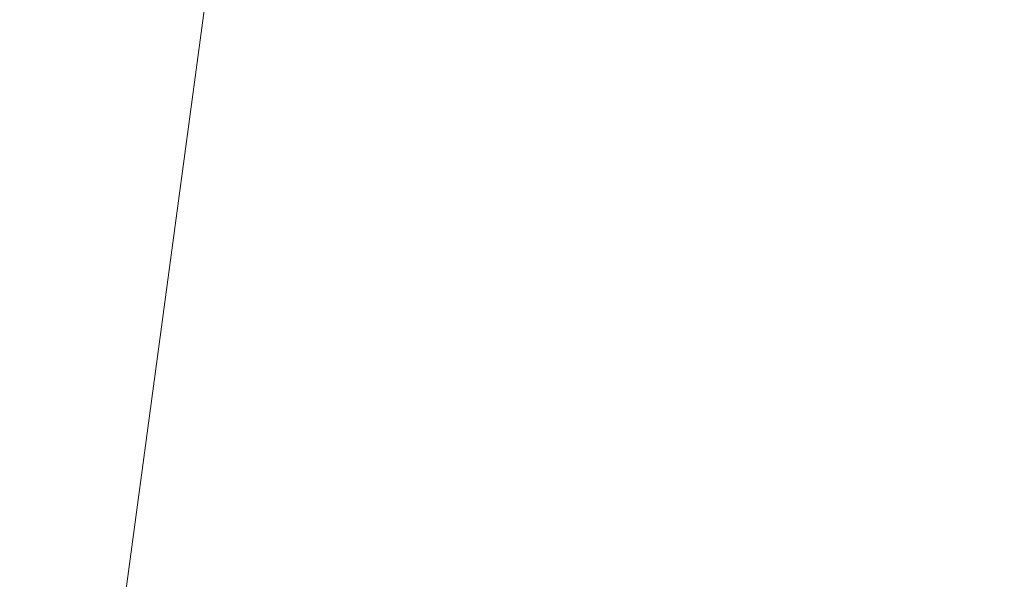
# Model space of a CAD drawing. Header units: metres. Extents: x 179483 to 180084, y 582739 to 582904.
# Tile 153 of 205: x 179823.752 to 179823.996, y 582801.168 to 582801.307. Entities that reach past the tile are written whole.
import ezdxf

# ---------------------------------------------------------------- set-up
doc = ezdxf.new("R2010")
doc.units = ezdxf.units.M
doc.layers.add('TA - NIET_INGEMETEN', color=4, linetype='CONTINUOUS', lineweight=18)
doc.layers.add('TA - VRIJGEGEVEN TOT 4M-MV', color=3, linetype='CONTINUOUS', lineweight=18)

msp = doc.modelspace()

# ---------------------------------------------------------------- hatches: boundary and pattern name
at = {"layer": 'TA - NIET_INGEMETEN'}
h = msp.add_hatch(dxfattribs=at)
h.set_pattern_fill('ANSI31', color=256, scale=0.3, angle=45, style=0)
h.paths.add_polyline_path([(179882.31231, 582795.41381), (179882.53685, 582797.01059), (179882.79012, 582797.10618), (179884.29586, 582797.18983), (179885.05909, 582802.85956), (179864.32009, 582805.53968), (179836.02506, 582808.69625), (179834.84656, 582808.84882), (179826.13803, 582809.7322), (179824.81282, 582808.8327), (179823.76251, 582801.04863), (179823.76741, 582801.04818), (179825.45665, 582800.17149), (179829.1428, 582799.17857), (179845.66831, 582797.66313), (179845.94992, 582797.63047), (179846.40483, 582797.59553), (179876.57072, 582794.54796), (179882.02786, 582794.40631)])

# ---------------------------------------------------------------- linework, layer by layer
at = {"layer": 'TA - NIET_INGEMETEN', "linetype": 'ByBlock'}
for points in [[(179882.79012, 582797.10618), (179882.7572, 582796.9896), (179882.53685, 582797.01059), (179882.31231, 582795.41381), (179882.02786, 582794.40631), (179876.57072, 582794.54796), (179846.40483, 582797.59553), (179845.94992, 582797.63047), (179845.66831, 582797.66313), (179829.1428, 582799.17857), (179825.45665, 582800.17149), (179823.76741, 582801.04818), (179823.76251, 582801.04863), (179824.81282, 582808.8327), (179826.13803, 582809.7322), (179834.84656, 582808.84882), (179836.02506, 582808.69625), (179864.32009, 582805.53968), (179885.05909, 582802.85956), (179884.29586, 582797.18983)], [(179882.7572, 582796.9896), (179882.79012, 582797.10618), (179884.29586, 582797.18983), (179885.05909, 582802.85956), (179864.32009, 582805.53968), (179836.02506, 582808.69625), (179834.84656, 582808.84882), (179826.13803, 582809.7322), (179824.81282, 582808.8327), (179823.76251, 582801.04863), (179823.76741, 582801.04818), (179825.45665, 582800.17149), (179829.1428, 582799.17857), (179845.66831, 582797.66313), (179845.94992, 582797.63047), (179846.40483, 582797.59553), (179876.57072, 582794.54796), (179882.02786, 582794.40631), (179882.31231, 582795.41381), (179882.53685, 582797.01059)]]:
    msp.add_lwpolyline(points, close=True, dxfattribs=at)
at = {"layer": 'TA - VRIJGEGEVEN TOT 4M-MV'}
msp.add_lwpolyline([(179812.14403, 582802.10856), (179823.76251, 582801.04863), (179824.81282, 582808.8327), (179826.13803, 582809.7322), (179834.84656, 582808.84882), (179814.23471, 582811.51732)], dxfattribs=at)

doc.saveas('drawing.dxf')
